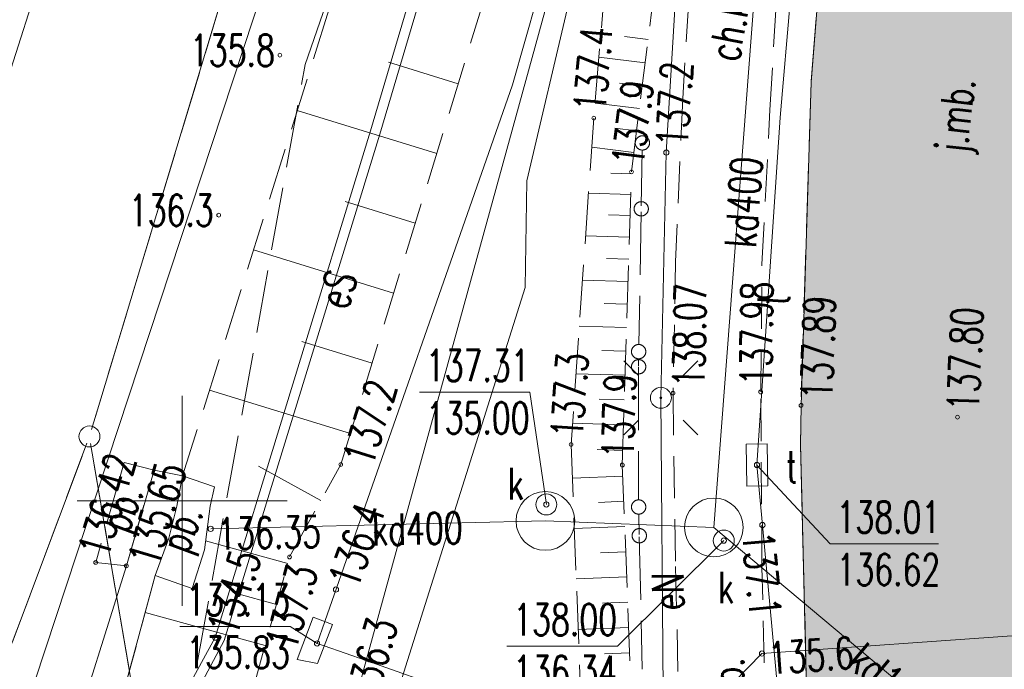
# Model space of a CAD drawing. Header units: centimetres. Extents: x -29333 to 403204, y -464147 to 16641.
# Tile 124 of 134: x 73992 to 76338, y 5535 to 7082. Entities that reach past the tile are written whole.
import ezdxf
from ezdxf.xclip import XClip

# ---------------------------------------------------------------- set-up
doc = ezdxf.new("R2010")
doc.units = ezdxf.units.CM
doc.header["$MEASUREMENT"] = 0
doc.header["$XCLIPFRAME"] = 0
for name, pattern in [('1_OTKC', [150, 100, -50]), ('1_OTKJ', [200, 150, -50]), ('1_OTKU', [200, 150, -50]), ('1_OTRK', [175, 125, -50]), ('1_OTRKG', [175, 125, -50]), ('3_SUPP_P', [200, 150, -50]), ('EGKK', [200, 150, -50])]:
    doc.linetypes.add(name, pattern=pattern)
for name, color, linetype in [('2010_Mlawa_627_2_mdcp_pow_zakr_bez_zmian_14_Dzialki', 7, 'Continuous'), ('2010_Mlawa_627_2_mdcp_pow_zakr_bez_zmian_14_Kontury', 7, 'Continuous'), ('2010_Mlawa_627_2_mdcp_pow_zakr_bez_zmian_14_OTK_E_T_0', 7, 'Continuous'), ('2010_Mlawa_627_2_mdcp_pow_zakr_bez_zmian_14_OTK_E_T_1', 7, 'Continuous'), ('2010_Mlawa_627_2_mdcp_pow_zakr_bez_zmian_14_OTK_E_T_3', 7, 'Continuous'), ('2010_Mlawa_627_2_mdcp_pow_zakr_bez_zmian_14_OTK_L_0', 7, 'Continuous'), ('2010_Mlawa_627_2_mdcp_pow_zakr_bez_zmian_14_OTK_L_1', 7, 'Continuous'), ('2010_Mlawa_627_2_mdcp_pow_zakr_bez_zmian_14_OTK_L_11', 7, 'Continuous'), ('2010_Mlawa_627_2_mdcp_pow_zakr_bez_zmian_14_OTK_L_2', 7, 'Continuous'), ('2010_Mlawa_627_2_mdcp_pow_zakr_bez_zmian_14_OTK_L_4', 7, 'Continuous'), ('2010_Mlawa_627_2_mdcp_pow_zakr_bez_zmian_14_OTK_L_5', 7, 'Continuous'), ('2010_Mlawa_627_2_mdcp_pow_zakr_bez_zmian_14_OTO_L_0', 7, 'Continuous'), ('2010_Mlawa_627_2_mdcp_pow_zakr_bez_zmian_14_OTR_L_1', 7, 'Continuous'), ('2010_Mlawa_627_2_mdcp_pow_zakr_bez_zmian_14_OTR_T_0', 7, 'Continuous'), ('2010_Mlawa_627_2_mdcp_pow_zakr_bez_zmian_14_OTR_T_1', 7, 'Continuous'), ('2010_Mlawa_627_2_mdcp_pow_zakr_bez_zmian_14_P_SUEP_L_0', 7, 'Continuous'), ('2010_Mlawa_627_2_mdcp_pow_zakr_bez_zmian_14_Podzial_sekcyjny_krzyze', 7, 'Continuous'), ('2010_Mlawa_627_2_mdcp_pow_zakr_bez_zmian_14_Punkty', 7, 'Continuous'), ('2010_Mlawa_627_2_mdcp_pow_zakr_bez_zmian_14_SUE_T_3', 7, 'Continuous'), ('2010_Mlawa_627_2_mdcp_pow_zakr_bez_zmian_14_SUEP_E_T_0', 7, 'Continuous'), ('2010_Mlawa_627_2_mdcp_pow_zakr_bez_zmian_14_SUEP_L_0', 7, 'Continuous'), ('2010_Mlawa_627_2_mdcp_pow_zakr_bez_zmian_14_SUER_T_0', 7, 'Continuous'), ('2010_Mlawa_627_2_mdcp_pow_zakr_bez_zmian_14_SUKP_E_T_0', 7, 'Continuous'), ('2010_Mlawa_627_2_mdcp_pow_zakr_bez_zmian_14_SUKP_L_0', 7, 'Continuous'), ('2010_Mlawa_627_2_mdcp_pow_zakr_bez_zmian_14_SUKR_T_0', 7, 'Continuous'), ('2010_Mlawa_627_2_mdcp_pow_zakr_bez_zmian_14_SUL_L_1', 7, 'Continuous'), ('2010_Mlawa_627_2_mdcp_pow_zakr_bez_zmian_14_SUP_E_T_1', 7, 'Continuous'), ('2010_Mlawa_627_2_mdcp_pow_zakr_bez_zmian_14_SUP_L_1', 7, 'Continuous'), ('2010_Mlawa_627_2_mdcp_pow_zakr_bez_zmian_14_SUP_T_4', 7, 'Continuous'), ('2010_Mlawa_627_2_mdcp_pow_zakr_bez_zmian_14_SUT_E_T_1', 7, 'Continuous'), ('2010_Mlawa_627_2_mdcp_pow_zakr_bez_zmian_14_SUT_T_1', 7, 'Continuous'), ('2010_Mlawa_627_2_mdcp_pow_zakr_bez_zmian_14_SUTP_E_T_0', 7, 'Continuous'), ('2010_Mlawa_627_2_mdcp_pow_zakr_bez_zmian_14_SUTP_L_0', 7, 'Continuous'), ('2010_Mlawa_627_2_mdcp_pow_zakr_bez_zmian_14_SUTR_T_0', 7, 'Continuous'), ('MAPA MDCP', 7, 'Continuous'), ('MF_S kanalizacja', 7, 'Continuous'), ('PROJEKTOWANE DROGI', 7, 'Continuous'), ('PZT NOWE', 7, 'Continuous')]:
    doc.layers.add(name, color=color, linetype=linetype)
doc.styles.add('GENERATED_STYLE_2', font='Simplex.shx')
doc.dimstyles.new('GENERATED_STYLE__6', dxfattribs={"dimtxt": 0.18, "dimasz": 145.92, "dimexe": 0.18, "dimexo": 0.0625, "dimgap": 0.09, "dimtad": 0, "dimtih": 1, "dimtoh": 1, "dimdec": 4, "dimzin": 0, "dimdsep": 46, "dimcen": 0.09, "dimadec": 0, "dimazin": 0, "dimtfac": 1, "dimtdec": 4, "dimtmove": 0, "dimatfit": 3, "dimldrblk": 'ARROWHEAD_5', "dimfxl": 1, "dimtolj": 1, "dimtzin": 0, "dimarcsym": 0})

# ---------------------------------------------------------------- blocks, each defined once
blk = doc.blocks.new('Rysunek_6_14', base_point=(74378.8, 8957.9))
at = {"layer": '2010_Mlawa_627_2_mdcp_pow_zakr_bez_zmian_14_Dzialki', "color": 7, "linetype": 'Continuous', "lineweight": 18}
for p, q in [((75751.9, 11358.6), (74172.3, 6137.8)), ((74140.3, 6043.1), (73974.4, 5600.7)), ((74166.2, 6040.6), (74296, 5277.7))]:
    blk.add_line(p, q, dxfattribs=at)
at = {"layer": '2010_Mlawa_627_2_mdcp_pow_zakr_bez_zmian_14_Kontury', "color": 3, "linetype": 'EGKK', "lineweight": 18}
for p, q in [((75751.9, 11358.6), (74162.8, 6106.2)), ((73962.8, 5569.8), (74151.9, 6074)), ((74160.7, 6073.2), (74296, 5277.7))]:
    blk.add_line(p, q, dxfattribs=at)
at = {"layer": '2010_Mlawa_627_2_mdcp_pow_zakr_bez_zmian_14_OTK_L_0', "color": 7, "linetype": '1_OTKJ', "lineweight": 18}
for p, q in [((75937.8, 7683.9), (75877.8, 6933.9)), ((75877.8, 6933.9), (75853.8, 6163.9)), ((75853.8, 6163.9), (75852.8, 6068.9)), ((75852.8, 6068.9), (75870.8, 5329.9))]:
    blk.add_line(p, q, dxfattribs=at)
at = {"layer": '2010_Mlawa_627_2_mdcp_pow_zakr_bez_zmian_14_OTK_L_1', "color": 7, "linetype": 'Continuous', "lineweight": 18}
for p, q in [((75937.8, 7683.9), (75877.8, 6933.9)), ((75877.8, 6933.9), (75853.8, 6163.9)), ((75853.8, 6163.9), (75852.8, 6068.9)), ((75852.8, 6068.9), (75870.8, 5329.9))]:
    blk.add_line(p, q, dxfattribs=at)
at = {"layer": '2010_Mlawa_627_2_mdcp_pow_zakr_bez_zmian_14_OTK_L_11', "color": 7, "linetype": '1_OTKJ', "lineweight": 18}
for p, q in [((75475.5, 6771.9), (75473.1, 6639.1)), ((75472.9, 6624.9), (75467.2, 6309.9)), ((75466.8, 6274.9), (75466.8, 6256.9)), ((75466.8, 6254.9), (75466.8, 5939.9)), ((75467.2, 5904.9), (75468.3, 5856.1)), ((75468.4, 5850.8), (75475.4, 5535.9))]:
    blk.add_line(p, q, dxfattribs=at)
for centre in [(75475.8, 6788.9), (75473, 6632), (75466.8, 6291.9), (75466.8, 6291.9), (75466.8, 6255.9), (75466.8, 5921.9), (75466.8, 5921.9), (75468.4, 5853.5)]:
    blk.add_circle(centre, 17, dxfattribs=at)
at = {"layer": '2010_Mlawa_627_2_mdcp_pow_zakr_bez_zmian_14_OTK_L_2', "color": 7, "linetype": '1_OTKC', "lineweight": 18}
for p, q in [((75595.8, 7278.9), (75571.8, 6894.9)), ((75779.8, 6867.9), (75803.8, 7281.9)), ((75571.8, 6894.9), (75554.8, 6505.9)), ((75760.8, 6499.9), (75779.8, 6867.9)), ((75554.8, 6505.9), (75548.8, 6192.9)), ((75757.8, 6195.9), (75760.8, 6499.9)), ((75760.8, 5778.9), (75757.8, 6195.9)), ((75548.8, 6192.9), (75554.8, 5779.9)), ((75554.8, 5779.9), (75563.8, 5388.9)), ((75769.8, 5400.9), (75760.8, 5778.9))]:
    blk.add_line(p, q, dxfattribs=at)
at = {"layer": '2010_Mlawa_627_2_mdcp_pow_zakr_bez_zmian_14_OTK_L_4', "color": 7, "linetype": '1_OTKU', "lineweight": 18}
for p, q in [((74240.8, 6027.9), (74172.8, 5789.9)), ((74311.8, 6009.9), (74240.8, 6027.9)), ((74245.8, 5781.9), (74311.8, 6009.9)), ((74379.8, 5995.9), (74365.8, 5923.9)), ((74455.8, 5969.9), (74379.8, 5995.9)), ((74445.8, 5923.9), (74455.8, 5969.9)), ((74365.8, 5923.9), (74346.8, 5847.9)), ((74431.8, 5819.9), (74445.8, 5923.9)), ((74346.8, 5847.9), (74314.8, 5758.9)), ((74402.8, 5727.9), (74431.8, 5819.9)), ((74172.8, 5789.9), (74245.8, 5781.9)), ((74314.8, 5758.9), (74402.8, 5727.9))]:
    blk.add_line(p, q, dxfattribs=at)
at = {"layer": '2010_Mlawa_627_2_mdcp_pow_zakr_bez_zmian_14_OTK_L_5', "color": 7, "linetype": 'Continuous', "lineweight": 18}
for p, q in [((74311.8, 6009.9), (74245.8, 5781.9)), ((74379.8, 5995.9), (74311.8, 6009.9)), ((74365.8, 5923.9), (74379.8, 5995.9)), ((74346.8, 5847.9), (74365.8, 5923.9)), ((74314.8, 5758.9), (74346.8, 5847.9)), ((74245.8, 5781.9), (74035.8, 5112.9)), ((74129.8, 5076.9), (74314.8, 5758.9))]:
    blk.add_line(p, q, dxfattribs=at)
at = {"layer": '2010_Mlawa_627_2_mdcp_pow_zakr_bez_zmian_14_OTO_L_0', "color": 7, "linetype": 'Continuous', "lineweight": 18}
blk.add_line((73810.9, 6469.8), (74053.8, 7223.9), dxfattribs=at)
at = {"layer": '2010_Mlawa_627_2_mdcp_pow_zakr_bez_zmian_14_OTR_L_1', "color": 7, "linetype": '1_OTRKG', "lineweight": 18}
for p, q in [((74756.8, 6022.9), (75492.8, 8407.9)), ((75449.8, 6719.9), (75646.8, 8298.9)), ((75427.8, 6021.9), (75449.8, 6719.9)), ((74634.8, 5802.9), (74756.8, 6022.9)), ((75459.8, 5205.9), (75427.8, 6021.9)), ((74448.8, 5129.9), (74634.8, 5802.9))]:
    blk.add_line(p, q, dxfattribs=at)
at = {"layer": '2010_Mlawa_627_2_mdcp_pow_zakr_bez_zmian_14_OTR_L_1', "color": 7, "linetype": '1_OTRK', "lineweight": 18}
for p, q in [((75492.8, 8407.9), (75359.8, 6847.9)), ((74938.8, 7775.9), (74379.8, 5995.9)), ((75359.8, 6847.9), (75305.8, 6070.9)), ((75305.8, 6070.9), (75342.8, 5102.9)), ((74379.8, 5995.9), (74455.8, 5969.9)), ((74455.8, 5969.9), (74445.8, 5923.9)), ((74445.8, 5923.9), (74431.8, 5819.9)), ((74431.8, 5819.9), (74402.8, 5727.9)), ((74314.8, 5758.9), (74129.8, 5076.9)), ((74402.8, 5727.9), (74314.8, 5758.9))]:
    blk.add_line(p, q, dxfattribs=at)
at = {"layer": '2010_Mlawa_627_2_mdcp_pow_zakr_bez_zmian_14_OTR_L_1', "color": 7, "linetype": 'Continuous', "lineweight": 18}
for p, q in [((75489.2, 7035.5), (75433.1, 7042.5)), ((75036.7, 6929.7), (74871, 6980.9)), ((75482.2, 6979.4), (75372.2, 6993.2)), ((75475.4, 6924.4), (75421.4, 6931.2)), ((75468.6, 6870.5), (75362.9, 6883.7)), ((74985.5, 6764), (74653.3, 6866.5)), ((75462, 6817.7), (75410.3, 6824.1)), ((75455.6, 6766), (75355, 6778.5)), ((75449.7, 6715.6), (75400.3, 6717.2)), ((75448.2, 6666.2), (75347.4, 6669.4)), ((74934.3, 6597.8), (74767.7, 6649.2)), ((75446.6, 6615.9), (75395.3, 6617.5)), ((75445, 6564.5), (75340.4, 6567.8)), ((74882.9, 6431.3), (74548.9, 6534.3)), ((75443.3, 6512.3), (75390, 6513.9)), ((75441.6, 6459), (75333.1, 6462.4)), ((75439.9, 6404.7), (75384.6, 6406.5)), ((75438.2, 6349.4), (75325.4, 6352.9)), ((74831.3, 6264.3), (74664, 6316)), ((75436.4, 6293), (75379, 6294.8)), ((75434.6, 6235.6), (75317.5, 6239.3)), ((74779.7, 6096.9), (74444.1, 6200.5)), ((75432.7, 6177.1), (75373.1, 6179)), ((75430.9, 6117.5), (75309.3, 6121.3)), ((75428.9, 6056.7), (75367.6, 6058.6)), ((74709.3, 5937.1), (74561.1, 6019.2)), ((75428.9, 5995.4), (75308.9, 5990.7)), ((75431.2, 5935.4), (75371.2, 5933)), ((75433.6, 5875.4), (75313.5, 5870.7)), ((74630.6, 5787.5), (74434.8, 5841.6)), ((75435.9, 5815.3), (75375.9, 5813)), ((75438.3, 5755.2), (75318.1, 5750.5)), ((74603.5, 5689.6), (74505.7, 5716.7)), ((75440.7, 5695.1), (75380.5, 5692.8)), ((74576.5, 5591.8), (74290.9, 5670.7)), ((75443, 5635), (75322.7, 5630.3)), ((75445.4, 5574.8), (75385.2, 5572.5))]:
    blk.add_line(p, q, dxfattribs=at)
at = {"layer": '2010_Mlawa_627_2_mdcp_pow_zakr_bez_zmian_14_OTR_T_0', "color": 7, "linetype": 'Continuous', "lineweight": 18}
for centre in [(75548.8, 6192.9), (75757.8, 6195.9), (75853.8, 6163.9), (76226.8, 6135.9), (74172.8, 5789.9), (74245.8, 5781.9)]:
    blk.add_circle(centre, 4.5, dxfattribs=at)
at = {"layer": '2010_Mlawa_627_2_mdcp_pow_zakr_bez_zmian_14_OTR_T_1', "color": 7, "linetype": 'Continuous', "lineweight": 18}
for centre in [(74611.8, 6997.9), (75359.8, 6847.9), (75449.8, 6719.9), (74466, 6616.9), (75305.8, 6070.9), (74756.8, 6022.9), (75427.8, 6021.9), (74634.8, 5802.9)]:
    blk.add_circle(centre, 4.5, dxfattribs=at)
at = {"layer": '2010_Mlawa_627_2_mdcp_pow_zakr_bez_zmian_14_P_SUEP_L_0', "color": 1, "linetype": '3_SUPP_P', "lineweight": 18}
for p, q in [((74671.7, 6975.9), (75117.2, 8244.7)), ((74166.2, 4172.6), (74671.7, 6975.9))]:
    blk.add_line(p, q, dxfattribs=at)
at = {"layer": '2010_Mlawa_627_2_mdcp_pow_zakr_bez_zmian_14_Podzial_sekcyjny_krzyze', "color": 7, "linetype": 'Continuous', "lineweight": 18}
for p, q in [((74378.8, 5686.9), (74378.8, 6186.9)), ((74128.8, 5936.9), (74628.8, 5936.9))]:
    blk.add_line(p, q, dxfattribs=at)
at = {"layer": '2010_Mlawa_627_2_mdcp_pow_zakr_bez_zmian_14_Punkty', "color": 7, "linetype": 'Continuous', "lineweight": 18}
blk.add_circle((74157.8, 6089.9), 25, dxfattribs=at)
at = {"layer": '2010_Mlawa_627_2_mdcp_pow_zakr_bez_zmian_14_SUE_T_3', "color": 7, "linetype": 'Continuous', "lineweight": 18}
for p, q in [((75466.8, 6235), (75431.5, 6270.3)), ((75572.9, 6235), (75608.2, 6270.3)), ((75466.8, 6128.9), (75431.5, 6093.5)), ((75572.9, 6128.9), (75608.2, 6093.5))]:
    blk.add_line(p, q, dxfattribs=at)
for radius in [25, 2.5]:
    blk.add_circle((75519.8, 6181.9), radius, dxfattribs=at)
at = {"layer": '2010_Mlawa_627_2_mdcp_pow_zakr_bez_zmian_14_SUEP_L_0', "color": 1, "linetype": 'Continuous', "lineweight": 18}
for p, q in [((75151.8, 7909.9), (74827.8, 6817.9)), ((74849.8, 6809.9), (75173.8, 7904.9)), ((75200.7, 6698.6), (75480.4, 7886.7)), ((75567.8, 7362.9), (75532.8, 6765.9)), ((74827.8, 6817.9), (74457.8, 5610.9)), ((74478.8, 5603.9), (74849.8, 6809.9)), ((75532.8, 6765.9), (75519.8, 6181.9)), ((75196.5, 6444.6), (75200.7, 6698.6)), ((74488.7, 4207.4), (75196.5, 6444.6)), ((75519.8, 6181.9), (75526.8, 5332.9)), ((76882.8, 5651.9), (75760.8, 5572.9)), ((74457.8, 5610.9), (74344.8, 5406.9)), ((74368.8, 5397.9), (74478.8, 5603.9)), ((75760.8, 5572.9), (75693.8, 5504.9))]:
    blk.add_line(p, q, dxfattribs=at)
at = {"layer": '2010_Mlawa_627_2_mdcp_pow_zakr_bez_zmian_14_SUER_T_0', "color": 1, "linetype": 'Continuous', "lineweight": 18}
for centre in [(75532.8, 6765.9), (74457.8, 5610.9), (75760.8, 5572.9)]:
    blk.add_circle(centre, 6.25, dxfattribs=at)
at = {"layer": '2010_Mlawa_627_2_mdcp_pow_zakr_bez_zmian_14_SUKP_L_0', "color": 36, "linetype": 'Continuous', "lineweight": 18, "true_color": 0x803300}
for p, q in [((75768.4, 7472.6), (75646.1, 5873.3)), ((75244.6, 5888.7), (74446.8, 5869.9)), ((75646.1, 5873.3), (75244.6, 5888.7)), ((75646.1, 5873.3), (76576.8, 5093.9))]:
    blk.add_line(p, q, dxfattribs=at)
at = {"layer": '2010_Mlawa_627_2_mdcp_pow_zakr_bez_zmian_14_SUKR_T_0', "color": 36, "linetype": 'Continuous', "lineweight": 18, "true_color": 0x803300}
for p, q in [((74944.5, 6195.4), (75207.8, 6195.4)), ((75246.8, 5927.9), (75207.8, 6195.4)), ((75669.8, 5841.9), (75416.2, 5590.1)), ((75152.9, 5590.1), (75416.2, 5590.1))]:
    blk.add_line(p, q, dxfattribs=at)
for centre in [(75246.8, 5927.9), (74446.8, 5869.9), (75669.8, 5841.9)]:
    blk.add_circle(centre, 6.25, dxfattribs=at)
at = {"layer": '2010_Mlawa_627_2_mdcp_pow_zakr_bez_zmian_14_SUL_L_1', "color": 7, "linetype": 'Continuous', "lineweight": 18}
for p, q in [((75151.8, 7909.9), (74827.8, 6817.9)), ((75173.8, 7904.9), (74849.8, 6809.9)), ((74827.8, 6817.9), (74457.8, 5610.9)), ((74849.8, 6809.9), (74478.8, 5603.9)), ((76882.8, 5651.9), (75760.8, 5572.9)), ((74457.8, 5610.9), (74344.8, 5406.9)), ((74478.8, 5603.9), (74368.8, 5397.9)), ((75760.8, 5572.9), (75693.8, 5504.9))]:
    blk.add_line(p, q, dxfattribs=at)
at = {"layer": '2010_Mlawa_627_2_mdcp_pow_zakr_bez_zmian_14_SUP_L_1', "color": 7, "linetype": 'Continuous', "lineweight": 18}
for p, q in [((74690.9, 5659.9), (74652.6, 5558.6)), ((74737, 5642.2), (74690.9, 5659.9)), ((74701.7, 5549), (74737, 5642.2)), ((74652.6, 5558.6), (74701.7, 5549))]:
    blk.add_line(p, q, dxfattribs=at)
for centre in [(75244.6, 5888.7), (75646.1, 5873.3)]:
    blk.add_circle(centre, 70, dxfattribs=at)
at = {"layer": '2010_Mlawa_627_2_mdcp_pow_zakr_bez_zmian_14_SUP_T_4', "color": 7, "linetype": 'Continuous', "lineweight": 18}
for centre in [(75246.8, 5927.9), (75669.8, 5841.9)]:
    blk.add_circle(centre, 25, dxfattribs=at)
at = {"layer": '2010_Mlawa_627_2_mdcp_pow_zakr_bez_zmian_14_SUT_T_1', "color": 30, "linetype": 'Continuous', "lineweight": 18, "true_color": 0xff9100}
for p, q in [((75772.9, 6072.4), (75722.9, 6071.4)), ((75722.9, 6071.4), (75724.8, 5971.4)), ((75774.8, 5972.4), (75772.9, 6072.4)), ((75724.8, 5971.4), (75774.8, 5972.4))]:
    blk.add_line(p, q, dxfattribs=at)
at = {"layer": '2010_Mlawa_627_2_mdcp_pow_zakr_bez_zmian_14_SUTP_L_0', "color": 30, "linetype": 'Continuous', "lineweight": 18, "true_color": 0xff9100}
for p, q in [((75580, 8372.4), (75166.1, 6927.4)), ((75803.8, 6849.2), (75883.2, 7762.4)), ((74817.4, 5556), (75393.1, 7645.1)), ((75166.1, 6927.4), (74718.7, 5649.3)), ((75748.8, 6021.9), (75803.8, 6849.2)), ((75761.8, 5878.9), (75748.8, 6021.9)), ((75892.9, 4464.6), (75761.8, 5878.9)), ((74718.7, 5649.3), (74700.3, 5597)), ((74700.3, 5597), (74717.6, 5590.9)), ((74717.6, 5590.9), (74817.4, 5556)), ((74772.5, 5393.1), (74817.4, 5556)), ((74817.4, 5556), (75696.9, 5247.6))]:
    blk.add_line(p, q, dxfattribs=at)
at = {"layer": '2010_Mlawa_627_2_mdcp_pow_zakr_bez_zmian_14_SUTR_T_0', "color": 30, "linetype": 'Continuous', "lineweight": 18, "true_color": 0xff9100}
for p, q in [((75748.8, 6021.9), (75923.4, 5834.4)), ((75923.4, 5834.4), (76181.3, 5834.4)), ((74373.3, 5637.5), (74636.6, 5637.5)), ((74700.3, 5597), (74636.6, 5637.5))]:
    blk.add_line(p, q, dxfattribs=at)
for centre in [(75748.8, 6021.9), (75761.8, 5878.9), (74745.4, 5725.3), (74700.3, 5597)]:
    blk.add_circle(centre, 6.25, dxfattribs=at)
at = {"layer": '2010_Mlawa_627_2_mdcp_pow_zakr_bez_zmian_14_OTK_E_T_0', "color": 7, "linetype": 'Continuous', "lineweight": 18, "insert": (76223.9, 6764.3), "char_height": 75, "attachment_point": 4, "rotation": 83.5007, "style": 'GENERATED_STYLE_2'}
blk.add_mtext('\\A1;{\\W0.700000x;\\pql;\\FSimplex.shx;j.mb.}', dxfattribs=at)
at = {"layer": '2010_Mlawa_627_2_mdcp_pow_zakr_bez_zmian_14_OTK_E_T_1', "color": 7, "linetype": 'Continuous', "lineweight": 18, "char_height": 75, "attachment_point": 4, "style": 'GENERATED_STYLE_2'}
for insert, rotation in [((75668.6, 6986.4), 79.3803), ((75672.5, 5355.7), 87.8253)]:
    blk.add_mtext('\\A1;{\\W0.700000x;\\pql;\\FSimplex.shx;ch.kb.}', dxfattribs=dict(at, insert=insert, rotation=rotation))
at = {"layer": '2010_Mlawa_627_2_mdcp_pow_zakr_bez_zmian_14_OTK_E_T_3', "color": 7, "linetype": 'Continuous', "lineweight": 18, "char_height": 75, "attachment_point": 4, "style": 'GENERATED_STYLE_2'}
for insert, rotation in [((74226.1, 5864.5), 69.9439), ((74368.4, 5816.1), 69.8294)]:
    blk.add_mtext('\\A1;{\\W0.700000x;\\pql;\\FSimplex.shx;pb.}', dxfattribs=dict(at, insert=insert, rotation=rotation))
at = {"layer": '2010_Mlawa_627_2_mdcp_pow_zakr_bez_zmian_14_OTR_T_0', "color": 7, "linetype": 'Continuous', "lineweight": 18, "char_height": 75, "style": 'GENERATED_STYLE_2'}
for s, insert, attachment_point, rotation in [('\\A1;{\\W0.700000x;\\pql;\\FSimplex.shx;138.07}', (75548.3, 6207.9), 1, 88.9018), ('\\A1;{\\W0.700000x;\\pql;\\FSimplex.shx;137.98}', (75784, 6210.7), 7, 89.4346), ('\\A1;{\\W0.700000x;\\pql;\\FSimplex.shx;137.89}', (75853.5, 6178.9), 1, 88.2147), ('\\A1;{\\W0.700000x;\\pql;\\FSimplex.shx;137.80}', (76240.1, 6150.4), 4, 87.6178), ('\\A1;{\\W0.700000x;\\pql;\\FSimplex.shx;136.42}', (74202, 5797.2), 7, 74.0546), ('\\A1;{\\W0.700000x;\\pql;\\FSimplex.shx;135.65}', (74249.2, 5796.6), 1, 73.8557)]:
    blk.add_mtext(s, dxfattribs=dict(at, insert=insert, attachment_point=attachment_point, rotation=rotation))
at = {"layer": '2010_Mlawa_627_2_mdcp_pow_zakr_bez_zmian_14_OTR_T_1', "color": 7, "linetype": 'Continuous', "lineweight": 18, "char_height": 75, "attachment_point": 7, "style": 'GENERATED_STYLE_2'}
for s, insert in [('\\A1;{\\W0.700000x;\\pql;\\FSimplex.shx;135.8}', (74397.3, 6971.9)), ('\\A1;{\\W0.700000x;\\pql;\\FSimplex.shx;136.3}', (74251.5, 6590.9))]:
    blk.add_mtext(s, dxfattribs=dict(at, insert=insert))
at = {"layer": '2010_Mlawa_627_2_mdcp_pow_zakr_bez_zmian_14_OTR_T_1', "color": 7, "linetype": 'Continuous', "lineweight": 18, "char_height": 75, "style": 'GENERATED_STYLE_2'}
for s, insert, attachment_point, rotation in [('\\A1;{\\W0.700000x;\\pql;\\FSimplex.shx;137.4}', (75387.1, 6860.7), 7, 85.127), ('\\A1;{\\W0.700000x;\\pql;\\FSimplex.shx;137.9}', (75477.5, 6731.6), 7, 82.8884), ('\\A1;{\\W0.700000x;\\pql;\\FSimplex.shx;137.3}', (75332.9, 6084.1), 7, 86.0244), ('\\A1;{\\W0.700000x;\\pql;\\FSimplex.shx;137.2}', (74760.5, 6037.5), 1, 72.85), ('\\A1;{\\W0.700000x;\\pql;\\FSimplex.shx;137.9}', (75454.3, 6036.1), 7, 88.1947), ('\\A1;{\\W0.700000x;\\pql;\\FSimplex.shx;137.3}', (74576.9, 5596.3), 1, 74.5505)]:
    blk.add_mtext(s, dxfattribs=dict(at, insert=insert, attachment_point=attachment_point, rotation=rotation))
at = {"layer": '2010_Mlawa_627_2_mdcp_pow_zakr_bez_zmian_14_SUEP_E_T_0', "color": 1, "linetype": 'Continuous', "lineweight": 18, "char_height": 75, "attachment_point": 4, "style": 'GENERATED_STYLE_2'}
for s, insert, rotation in [('\\A1;{\\W0.700000x;\\pql;\\FSimplex.shx;eS}', (74736.6, 6399.5), 72.9006), ('\\A1;{\\W0.700000x;\\pql;\\FSimplex.shx;eN}', (75536.8, 5675.7), 90.4724)]:
    blk.add_mtext(s, dxfattribs=dict(at, insert=insert, rotation=rotation))
at = {"layer": '2010_Mlawa_627_2_mdcp_pow_zakr_bez_zmian_14_SUER_T_0', "color": 1, "linetype": 'Continuous', "lineweight": 18, "char_height": 75, "attachment_point": 4, "style": 'GENERATED_STYLE_2'}
for s, insert, rotation in [('\\A1;{\\W0.700000x;\\pql;\\FSimplex.shx;137.2}', (75546.3, 6780.2), 86.6448), ('\\A1;{\\W0.700000x;\\pql;\\FSimplex.shx;134.5}', (74473.4, 5621.8), 72.9877), ('\\A1;{\\W0.700000x;\\pql;\\FSimplex.shx;135.6}', (75776.7, 5561.4), 4.0276)]:
    blk.add_mtext(s, dxfattribs=dict(at, insert=insert, rotation=rotation))
at = {"layer": '2010_Mlawa_627_2_mdcp_pow_zakr_bez_zmian_14_SUKP_E_T_0', "color": 36, "linetype": 'Continuous', "lineweight": 18, "true_color": 0x803300, "char_height": 75, "attachment_point": 4, "style": 'GENERATED_STYLE_2'}
for s, insert, rotation in [('\\A1;{\\W0.700000x;\\pql;\\FSimplex.shx;kd400}', (75708.7, 6540.2), 85.6251), ('\\A1;{\\W0.700000x;\\pql;\\FSimplex.shx;kd400}', (74831.4, 5867.4), 1.3501), ('\\A1;{\\W0.700000x;\\pql;\\FSimplex.shx;kd160}', (75983.6, 5574.4), 320.0596)]:
    blk.add_mtext(s, dxfattribs=dict(at, insert=insert, rotation=rotation))
at = {"layer": '2010_Mlawa_627_2_mdcp_pow_zakr_bez_zmian_14_SUKR_T_0', "color": 36, "linetype": 'Continuous', "lineweight": 18, "true_color": 0x803300, "char_height": 75, "attachment_point": 1, "style": 'GENERATED_STYLE_2'}
for s, insert in [('\\A1;{\\W0.700000x;\\pql;\\FSimplex.shx;137.31}', (74959.5, 6296.3)), ('\\A1;{\\W0.700000x;\\pql;\\FSimplex.shx;135.00}', (74959.5, 6171.3)), ('\\A1;{\\W0.700000x;\\pql;\\FSimplex.shx;138.00}', (75167.9, 5691)), ('\\A1;{\\W0.700000x;\\pql;\\FSimplex.shx;136.34}', (75167.9, 5567.8))]:
    blk.add_mtext(s, dxfattribs=dict(at, insert=insert))
at = {"layer": '2010_Mlawa_627_2_mdcp_pow_zakr_bez_zmian_14_SUKR_T_0', "color": 36, "linetype": 'Continuous', "lineweight": 18, "true_color": 0x803300, "insert": (74462.1, 5857.7), "char_height": 75, "attachment_point": 4, "rotation": 1.3501, "style": 'GENERATED_STYLE_2'}
blk.add_mtext('\\A1;{\\W0.700000x;\\pql;\\FSimplex.shx;136.35}', dxfattribs=at)
at = {"layer": '2010_Mlawa_627_2_mdcp_pow_zakr_bez_zmian_14_SUP_E_T_1', "color": 7, "linetype": 'Continuous', "lineweight": 18, "char_height": 75, "attachment_point": 7, "style": 'GENERATED_STYLE_2'}
for insert in [(75155, 5940), (75656.1, 5692.6)]:
    blk.add_mtext('\\A1;{\\W0.700000x;\\pql;\\FSimplex.shx;k}', dxfattribs=dict(at, insert=insert))
at = {"layer": '2010_Mlawa_627_2_mdcp_pow_zakr_bez_zmian_14_SUT_E_T_1', "color": 30, "linetype": 'Continuous', "lineweight": 18, "true_color": 0xff9100, "insert": (75817.9, 5979.9), "char_height": 75, "attachment_point": 7, "style": 'GENERATED_STYLE_2'}
blk.add_mtext('\\A1;{\\W0.700000x;\\pql;\\FSimplex.shx;t}', dxfattribs=at)
at = {"layer": '2010_Mlawa_627_2_mdcp_pow_zakr_bez_zmian_14_SUTP_E_T_0', "color": 30, "linetype": 'Continuous', "lineweight": 18, "true_color": 0xff9100, "insert": (75787, 6402.6), "char_height": 75, "attachment_point": 4, "rotation": 86.2026, "style": 'GENERATED_STYLE_2'}
blk.add_mtext('\\A1;{\\W0.700000x;\\pql;\\FSimplex.shx;t}', dxfattribs=at)
at = {"layer": '2010_Mlawa_627_2_mdcp_pow_zakr_bez_zmian_14_SUTR_T_0', "color": 30, "linetype": 'Continuous', "lineweight": 18, "true_color": 0xff9100, "char_height": 75, "attachment_point": 1, "style": 'GENERATED_STYLE_2'}
for s, insert in [('\\A1;{\\W0.700000x;\\pql;\\FSimplex.shx;138.01}', (75938.4, 5935.3)), ('\\A1;{\\W0.700000x;\\pql;\\FSimplex.shx;136.62}', (75938.4, 5810.3)), ('\\A1;{\\W0.700000x;\\pql;\\FSimplex.shx;137.13}', (74388.3, 5738.3)), ('\\A1;{\\W0.700000x;\\pql;\\FSimplex.shx;135.83}', (74388.3, 5613.3))]:
    blk.add_mtext(s, dxfattribs=dict(at, insert=insert))
at = {"layer": '2010_Mlawa_627_2_mdcp_pow_zakr_bez_zmian_14_SUTR_T_0', "color": 30, "linetype": 'Continuous', "lineweight": 18, "true_color": 0xff9100, "char_height": 75, "attachment_point": 4, "style": 'GENERATED_STYLE_2'}
for s, insert, rotation in [('\\A1;{\\W0.700000x;\\pql;\\FSimplex.shx;136.4}', (74761.4, 5735.6), 70.7115), ('\\A1;{\\W0.700000x;\\pql;\\FSimplex.shx;137.1}', (75750.7, 5862.8), 275.2933), ('\\A1;{\\W0.700000x;\\pql;\\FSimplex.shx;136.3}', (74803.5, 5458.7), 74.5915)]:
    blk.add_mtext(s, dxfattribs=dict(at, insert=insert, rotation=rotation))
blk = doc.blocks.new('ARROWHEAD_5')
at = {"linetype": 'Continuous', "lineweight": 0}
blk.add_hatch(color=0, dxfattribs=at).paths.add_polyline_path([(-1, 0.2679), (0, 0), (-1, -0.2679)])
at = {"color": 0, "linetype": 'Continuous', "lineweight": 0}
blk.add_line((0, 0), (-1, 0), dxfattribs=at)

msp = doc.modelspace()

# ---------------------------------------------------------------- hatches: boundary and pattern name
at = {"layer": 'PROJEKTOWANE DROGI', "linetype": 'Continuous', "lineweight": 0, "true_color": 0x555555, "transparency": 33554559}
msp.add_hatch(color=251, dxfattribs=at).paths.add_polyline_path([(67651.1, -18419.9), (68261.2, -18463.7), (70134.4, -12277.2), (71364.5, -8240.8), (72467.5, -4665.6), (73221.8, -2121.1), (73480.8, -1350.1), (73665.8, -815.1, -0.060563), (73803.6, -551.7, -0.165273), (74571.8, -100.1), (75490.3, -13.1, -0.423722), (76408.8, -743.1), (76588.4, -2768.3), (76962.3, -6919), (77660.8, -6865.6), (77576.3, -5928.7), (77251.9, -2339.8), (76958.3, 934.3), (76842.3, 2237.5), (76736.8, 3437.9), (76652.8, 4441), (76600.1, 5097.3), (76579.3, 5371.7), (76560.8, 6104.9), (76586.8, 6886.9), (76648.8, 7664.9), (76738.8, 8339.9), (76850.8, 8958.9), (76984.8, 9573.9), (77131.8, 10124.9), (77258.8, 10558.9), (77627.8, 11766.9), (77856.8, 12518.4), (77192.8, 12730.9), (76983.8, 12046.9), (76949.8, 11935.9), (76834.8, 11683.9), (76720.8, 11522.7), (76641.6, 11445.4), (76570.8, 11368.9), (76385.8, 11244.9), (76273.8, 11187.9), (76099.8, 11134.9), (75932.8, 11102.9), (75803.4, 11105.9), (75666.8, 11125.9), (75343.8, 11186.9), (75325.1, 11197.1), (75279.8, 11209.9), (73550.8, 11710.9), (72386.8, 12048.6), (72103.6, 11377.1), (72798.8, 11174.9), (73826.8, 10877.9), (75148.8, 10508.9), (75365.8, 10439.9), (75512.8, 10381.9), (75661.8, 10290.9), (75799.8, 10168.9), (75923.8, 10025.9), (76002.8, 9911.9), (76081.8, 9754.9), (76144.8, 9551.9), (76171.8, 9369.9), (76166.8, 9188.9), (76138.8, 9028.9), (76035, 8452.5), (75937.8, 7683.9), (75877.8, 6933.9), (75853.8, 6163.9), (75852.9, 6071.2), (75870.8, 5329.9), (75911.8, 4709.9), (75944.2, 4364.5), (75963.8, 4155), (76037.8, 3362.9), (76140.2, 2200.1), (76196.8, 1555.9), (76200.9, 1445.4, -0.379216), (75456.8, 689.9), (74378.8, 586, 0.328004), (73079.8, -457.1), (72859.8, -1138.1), (72666.8, -1900.1), (71889.6, -4504.1), (71107.6, -7083.3, -0.343763), (69804.2, -8011.4), (68574, -7954.3), (68163.5, -8435.8), (68986.8, -8474, -0.491245), (70176.3, -10152.1), (69214, -13316.9), (68108.2, -16904.9)])

# ---------------------------------------------------------------- linework, layer by layer
at = {"layer": 'MF_S kanalizacja', "color": 34, "linetype": 'Continuous', "lineweight": 20, "true_color": 0x914800, "flags": 128}
msp.add_lwpolyline([(75144.8, 8891.9), (73630.2, 4306), (72456, 1309.6), (71142.1, -1796.7), (72305.2, -2224.5), (70504.6, -8171.9), (68098.3, -8063)], dxfattribs=at)
at = {"layer": 'PROJEKTOWANE DROGI', "color": 7, "linetype": 'Continuous', "lineweight": 13, "flags": 128}
msp.add_lwpolyline([(76171.8, 9369.9), (76166.8, 9188.9), (76138.8, 9028.9), (76035, 8452.5), (75937.8, 7683.9), (75877.8, 6933.9), (75853.8, 6163.9), (75852.9, 6071.2), (75870.8, 5329.9), (75911.8, 4709.9), (75944.2, 4364.5), (75963.8, 4155), (76037.8, 3362.9), (76140.2, 2200.1), (76196.8, 1555.9), (76200.9, 1445.4, -0.379216), (75456.8, 689.9), (74378.8, 586, 0.328004), (73079.8, -457.1)], format="xyb", dxfattribs=at)

# ---------------------------------------------------------------- block references
at = {"layer": 'MAPA MDCP', "color": 151, "linetype": 'Continuous', "lineweight": 13, "true_color": 0x80c2ff}
ref = msp.add_blockref('Rysunek_6_14', (74378.8, 8957.9), dxfattribs=at)
XClip(ref).set_block_clipping_path([(69128.8472942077, 3877.9165768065), (79628.8472943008, 14037.9165767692)])

# ---------------------------------------------------------------- leaders
at = {"layer": 'PZT NOWE', "color": 7, "linetype": 'Continuous', "lineweight": 13, "annotation_type": 0, "has_hookline": 1, "hookline_direction": 0, "text_width": 1844.7}
msp.add_leader([(75141.9, 8880.6), (79277.7, 6875.1), (79555.4, 6875.1)], dimstyle='GENERATED_STYLE__6', dxfattribs=at)

doc.saveas('drawing.dxf')
